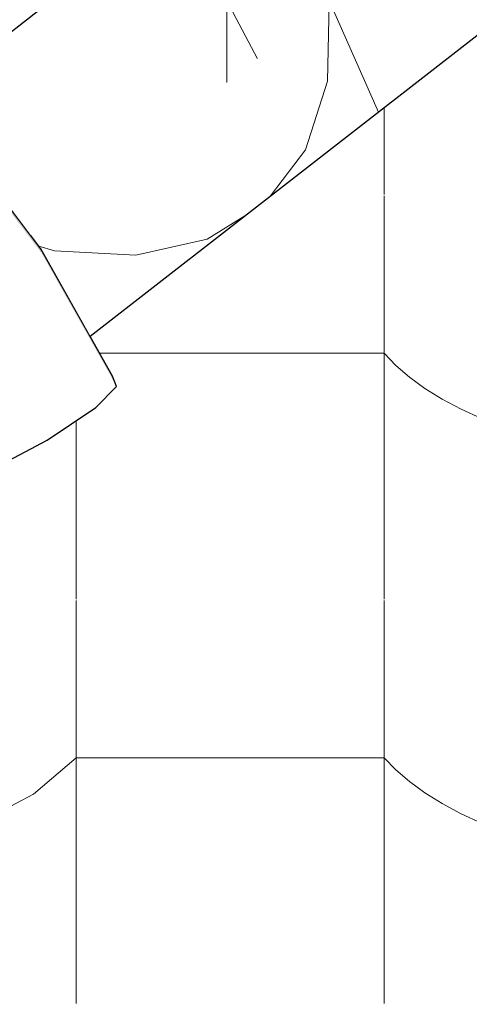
# Model space of a CAD drawing. Header units: millimetres. Extents: x -36478 to 31050, y -14815 to 11827.
# Tile 183 of 256: x -16576 to -16505, y 8977 to 9130. Entities that reach past the tile are written whole.
import ezdxf

# ---------------------------------------------------------------- set-up
doc = ezdxf.new("R2010")
doc.units = ezdxf.units.MM
doc.header["$MEASUREMENT"] = 0
doc.linetypes.add('Wipeout_Contour', pattern=[1000, 0, -1000])
for name, color, linetype in [('Nové_Konstrukce - krov', 7, 'Continuous'), ('Nové_Konstrukce - střechy a skořepiny', 7, 'Continuous'), ('Nové_Výplně - Povrchové', 7, 'Continuous')]:
    doc.layers.add(name, color=color, linetype=linetype)

# ---------------------------------------------------------------- blocks, each defined once
blk = doc.blocks.new('*X13')
at = {"layer": 'Nové_Výplně - Povrchové', "color": 21, "linetype": 'Continuous', "lineweight": 20, "true_color": 0xffaaaa}
for p, q in [((-16518.69, 9166.08), (-16518.69, 9103.2)), ((-16566.72, 9136.48), (-16566.72, 9103.2)), ((-16566.72, 9102.98), (-16566.72, 9040.1)), ((-16518.69, 9102.98), (-16518.69, 9040.1)), ((-16573.39, 9072.75), (-16566.72, 9078.44)), ((-16542.71, 9078.44), (-16566.72, 9078.44)), ((-16518.69, 9078.44), (-16542.71, 9078.44)), ((-16518.69, 9078.44), (-16516.86, 9076.55)), ((-16516.86, 9076.55), (-16514.74, 9074.72)), ((-16514.74, 9074.72), (-16512.34, 9072.96)), ((-16582.7, 9067.89), (-16573.39, 9072.75)), ((-16512.34, 9072.96), (-16509.65, 9071.29)), ((-16509.65, 9071.29), (-16506.71, 9069.71)), ((-16506.71, 9069.71), (-16503.53, 9068.24)), ((-16566.72, 9039.87), (-16566.72, 8976.99)), ((-16518.69, 9039.87), (-16518.69, 8976.99)), ((-16573.39, 9009.65), (-16566.72, 9015.34)), ((-16542.71, 9015.34), (-16566.72, 9015.34)), ((-16518.69, 9015.34), (-16542.71, 9015.34)), ((-16518.69, 9015.34), (-16516.86, 9013.44)), ((-16516.86, 9013.44), (-16514.74, 9011.61)), ((-16514.74, 9011.61), (-16512.34, 9009.86)), ((-16582.7, 9004.78), (-16573.39, 9009.65)), ((-16512.34, 9009.86), (-16509.65, 9008.19)), ((-16509.65, 9008.19), (-16506.71, 9006.61)), ((-16506.71, 9006.61), (-16503.53, 9005.13))]:
    blk.add_line(p, q, dxfattribs=at)
blk = doc.blocks.new('výplň_6_1', base_point=(0, 0))
at = {"layer": 'Nové_Výplně - Povrchové', "color": 21, "linetype": 'Continuous', "lineweight": 20, "true_color": 0xffaaaa}
blk.add_blockref('*X13', (0, 0), dxfattribs=at)
blk = doc.blocks.new('*X2871')
at = {"layer": 'Nové_Výplně - Povrchové', "color": 21, "linetype": 'Continuous', "lineweight": 20, "true_color": 0xffaaaa}
for p, q in [((-16543.26, 9144.06), (-16543.26, 9120.65)), ((-16556.96, 9133.4), (-16543.26, 9133.4)), ((-16538.46, 9124.38), (-16543.26, 9133.4))]:
    blk.add_line(p, q, dxfattribs=at)
blk = doc.blocks.new('výplň_1435_1', base_point=(0, 0))
at = {"color": 254, "linetype": 'Wipeout_Contour', "lineweight": 0, "ltscale": 75532.016189}
blk.add_wipeout([(-16457.77, 9210.55), (-16585.02, 9111.57), (-16573.87, 9096.84), (-16446.61, 9195.82)], dxfattribs=at).dxf.layer = 'Nové_Výplně - Povrchové'
at = {"layer": 'Nové_Výplně - Povrchové', "color": 21, "linetype": 'Continuous', "lineweight": 20, "true_color": 0xffaaaa}
blk.add_blockref('*X2871', (0, 0), dxfattribs=at)
blk = doc.blocks.new('*X2873')
at = {"layer": 'Nové_Výplně - Povrchové', "color": 21, "linetype": 'Continuous', "lineweight": 20, "true_color": 0xffaaaa}
for p, q in [((-16495.87, 9157.51), (-16488.32, 9140.39)), ((-16527.56, 9120.87), (-16527.26, 9133.09)), ((-16527.15, 9133.18), (-16519.61, 9116.06)), ((-16506.25, 9133.4), (-16526.87, 9133.4)), ((-16497.32, 9133.4), (-16506.25, 9133.4)), ((-16530.98, 9110.15), (-16527.56, 9120.87)), ((-16536.43, 9102.98), (-16530.98, 9110.15)), ((-16546.3, 9096.23), (-16540.41, 9099.88)), ((-16557.42, 9093.73), (-16546.3, 9096.23)), ((-16572.56, 9095.12), (-16570.13, 9094.43)), ((-16570.13, 9094.43), (-16557.42, 9093.73))]:
    blk.add_line(p, q, dxfattribs=at)
blk = doc.blocks.new('výplň_1436_1', base_point=(0, 0))
at = {"color": 254, "linetype": 'Wipeout_Contour', "lineweight": 0, "ltscale": 94370.049522}
blk.add_wipeout([(-16446.61, 9195.82), (-16573.87, 9096.84), (-16572.26, 9094.72), (-16564.58, 9081.08), (-16437.62, 9179.83)], dxfattribs=at).dxf.layer = 'Nové_Výplně - Povrchové'
at = {"layer": 'Nové_Výplně - Povrchové', "color": 21, "linetype": 'Continuous', "lineweight": 20, "true_color": 0xffaaaa}
blk.add_blockref('*X2873', (0, 0), dxfattribs=at)
blk = doc.blocks.new('*X2879')
at = {"layer": 'Nové_Výplně - Povrchové', "color": 21, "linetype": 'Continuous', "lineweight": 20, "true_color": 0xffaaaa}
for p, q in [((-16537.96, 9193.42), (-16521.06, 9184.43)), ((-16569.24, 9169.09), (-16552.35, 9160.1)), ((-16588.57, 9144.81), (-16591.36, 9151.89)), ((-16586.45, 9133.58), (-16588.57, 9144.81))]:
    blk.add_line(p, q, dxfattribs=at)
blk = doc.blocks.new('výplň_1439_1', base_point=(0, 0))
at = {"color": 254, "linetype": 'Wipeout_Contour', "lineweight": 0, "ltscale": 94617.730029}
blk.add_wipeout([(-16485.13, 9234.51), (-16611.49, 9136.23), (-16602.21, 9129.18), (-16597.8, 9124.75), (-16470.74, 9223.57)], dxfattribs=at).dxf.layer = 'Nové_Výplně - Povrchové'
at = {"layer": 'Nové_Výplně - Povrchové', "color": 21, "linetype": 'Continuous', "lineweight": 20, "true_color": 0xffaaaa}
blk.add_blockref('*X2879', (0, 0), dxfattribs=at)
blk = doc.blocks.new('*X2881')
at = {"layer": 'Nové_Výplně - Povrchové', "color": 21, "linetype": 'Continuous', "lineweight": 20, "true_color": 0xffaaaa}
for p, q in [((-16543.26, 9167.17), (-16543.26, 9144.06)), ((-16586.68, 9133.4), (-16567.27, 9133.4)), ((-16567.27, 9133.4), (-16556.96, 9133.4)), ((-16591.29, 9129.81), (-16591.29, 9118.22)), ((-16593.86, 9127.82), (-16595.24, 9125.19)), ((-16595.24, 9125.19), (-16596.39, 9123.34))]:
    blk.add_line(p, q, dxfattribs=at)
blk = doc.blocks.new('výplň_1440_1', base_point=(0, 0))
at = {"color": 254, "linetype": 'Wipeout_Contour', "lineweight": 0, "ltscale": 94525.177872}
blk.add_wipeout([(-16470.74, 9223.57), (-16597.8, 9124.75), (-16586.11, 9113.01), (-16585.02, 9111.57), (-16457.77, 9210.55)], dxfattribs=at).dxf.layer = 'Nové_Výplně - Povrchové'
at = {"layer": 'Nové_Výplně - Povrchové', "color": 21, "linetype": 'Continuous', "lineweight": 20, "true_color": 0xffaaaa}
blk.add_blockref('*X2881', (0, 0), dxfattribs=at)
blk = doc.blocks.new('*X2945')
at = {"layer": 'Nové_Výplně - Povrchové', "linetype": 'Continuous', "lineweight": 20, "true_color": 0xffaaaa}
blk.add_hatch(color=21, dxfattribs=at).paths.add_polyline_path([(-16560.43, 9073.27), (-16561.09, 9074.88), (-16572.26, 9094.72), (-16572.12, 9094.03)])
blk = doc.blocks.new('výplň_1472_1', base_point=(0, 0))
at = {"color": 254, "linetype": 'Wipeout_Contour', "lineweight": 0, "ltscale": 75574.717927}
blk.add_wipeout([(-16560.43, 9073.27), (-16561.09, 9074.88), (-16572.26, 9094.72), (-16572.12, 9094.03)], dxfattribs=at).dxf.layer = 'Nové_Výplně - Povrchové'
at = {"layer": 'Nové_Výplně - Povrchové', "color": 21, "linetype": 'Continuous', "lineweight": 20, "true_color": 0xffaaaa}
blk.add_blockref('*X2945', (0, 0), dxfattribs=at)
blk = doc.blocks.new('výplň_1473_1', base_point=(0, 0))
at = {"color": 254, "linetype": 'Wipeout_Contour', "lineweight": 0, "ltscale": 75586.694354}
blk.add_wipeout([(-16571.27, 9064.88), (-16563.67, 9069.99), (-16575.55, 9091.08), (-16582.95, 9085.62)], dxfattribs=at).dxf.layer = 'Nové_Výplně - Povrchové'
blk = doc.blocks.new('výplň_1474_1', base_point=(0, 0))
at = {"color": 254, "linetype": 'Wipeout_Contour', "lineweight": 0, "ltscale": 75575.788725}
blk.add_wipeout([(-16563.67, 9069.99), (-16560.43, 9073.27), (-16572.12, 9094.03), (-16575.55, 9091.08)], dxfattribs=at).dxf.layer = 'Nové_Výplně - Povrchové'
blk = doc.blocks.new('*X2953')
at = {"layer": 'Nové_Výplně - Povrchové', "color": 21, "linetype": 'Continuous', "lineweight": 20, "true_color": 0xffaaaa}
blk.add_line((-16591.29, 9079.97), (-16591.29, 9076.91), dxfattribs=at)
blk = doc.blocks.new('výplň_1476_1', base_point=(0, 0))
at = {"color": 254, "linetype": 'Wipeout_Contour', "lineweight": 0, "ltscale": 75606.401537}
blk.add_wipeout([(-16581.48, 9059.48), (-16571.27, 9064.88), (-16582.95, 9085.62), (-16592.54, 9079.12)], dxfattribs=at).dxf.layer = 'Nové_Výplně - Povrchové'
at = {"layer": 'Nové_Výplně - Povrchové', "color": 21, "linetype": 'Continuous', "lineweight": 20, "true_color": 0xffaaaa}
blk.add_blockref('*X2953', (0, 0), dxfattribs=at)
blk = doc.blocks.new('*X2957')
at = {"layer": 'Nové_Výplně - Povrchové', "linetype": 'Continuous', "lineweight": 20, "true_color": 0xffaaaa}
blk.add_hatch(color=21, dxfattribs=at).paths.add_polyline_path([(-16572.12, 9094.03), (-16572.26, 9094.72), (-16586.11, 9113.01), (-16586.61, 9113.17)])
blk = doc.blocks.new('výplň_1478_1', base_point=(0, 0))
at = {"color": 254, "linetype": 'Wipeout_Contour', "lineweight": 0, "ltscale": 75657.186242}
blk.add_wipeout([(-16572.12, 9094.03), (-16572.26, 9094.72), (-16586.11, 9113.01), (-16586.61, 9113.17)], dxfattribs=at).dxf.layer = 'Nové_Výplně - Povrchové'
at = {"layer": 'Nové_Výplně - Povrchové', "color": 21, "linetype": 'Continuous', "lineweight": 20, "true_color": 0xffaaaa}
blk.add_blockref('*X2957', (0, 0), dxfattribs=at)
blk = doc.blocks.new('výplň_1480_1', base_point=(0, 0))
at = {"color": 254, "linetype": 'Wipeout_Contour', "lineweight": 0, "ltscale": 75660.739063}
blk.add_wipeout([(-16575.55, 9091.08), (-16572.12, 9094.03), (-16586.61, 9113.17), (-16590.27, 9110.52)], dxfattribs=at).dxf.layer = 'Nové_Výplně - Povrchové'

msp = doc.modelspace()

# ---------------------------------------------------------------- block references
at = {"layer": 'Nové_Výplně - Povrchové', "color": 21, "linetype": 'Continuous', "lineweight": 20, "true_color": 0xffaaaa}
msp.add_blockref('výplň_6_1', (0, 0), dxfattribs=at)

# ---------------------------------------------------------------- next in the draw order: block references
msp.add_blockref('výplň_1435_1', (0, 0), dxfattribs=at)

# ---------------------------------------------------------------- next in the draw order: block references
msp.add_blockref('výplň_1436_1', (0, 0), dxfattribs=at)

# ---------------------------------------------------------------- next in the draw order: block references
for name in ['výplň_1439_1', 'výplň_1472_1']:
    msp.add_blockref(name, (0, 0), dxfattribs=at)

# ---------------------------------------------------------------- next in the draw order: block references
for name in ['výplň_1440_1', 'výplň_1473_1']:
    msp.add_blockref(name, (0, 0), dxfattribs=at)

# ---------------------------------------------------------------- next in the draw order: block references
msp.add_blockref('výplň_1474_1', (0, 0), dxfattribs=at)

# ---------------------------------------------------------------- next in the draw order: linework, layer by layer
at = {"layer": 'Nové_Konstrukce - krov', "color": 1, "linetype": 'Continuous', "lineweight": 25}
for p, q in [((-16564.58, 9081.08), (-16437.62, 9179.83)), ((-16560.43, 9073.27), (-16561.09, 9074.88)), ((-16563.67, 9069.99), (-16560.43, 9073.27))]:
    msp.add_line(p, q, dxfattribs=at)

# ---------------------------------------------------------------- next in the draw order: block references
at = {"layer": 'Nové_Výplně - Povrchové', "color": 21, "linetype": 'Continuous', "lineweight": 20, "true_color": 0xffaaaa}
for name in ['výplň_1478_1', 'výplň_1476_1']:
    msp.add_blockref(name, (0, 0), dxfattribs=at)

# ---------------------------------------------------------------- next in the draw order: linework, layer by layer
at = {"layer": 'Nové_Konstrukce - krov', "color": 1, "linetype": 'Continuous', "lineweight": 25}
for p, q in [((-16571.27, 9064.88), (-16563.67, 9069.99)), ((-16581.48, 9059.48), (-16571.27, 9064.88))]:
    msp.add_line(p, q, dxfattribs=at)

# ---------------------------------------------------------------- next in the draw order: block references
at = {"layer": 'Nové_Výplně - Povrchové', "color": 21, "linetype": 'Continuous', "lineweight": 20, "true_color": 0xffaaaa}
msp.add_blockref('výplň_1480_1', (0, 0), dxfattribs=at)

# ---------------------------------------------------------------- next in the draw order: linework, layer by layer
at = {"layer": 'Nové_Konstrukce - krov', "color": 1, "linetype": 'Continuous', "lineweight": 25}
for p, q in [((-16572.26, 9094.72), (-16586.11, 9113.01)), ((-16561.09, 9074.88), (-16572.26, 9094.72))]:
    msp.add_line(p, q, dxfattribs=at)
at = {"layer": 'Nové_Konstrukce - střechy a skořepiny', "color": 1, "linetype": 'Continuous', "lineweight": 25}
msp.add_line((-14406.18, 10825.99), (-19182.71, 7090.83), dxfattribs=at)

doc.saveas('drawing.dxf')
